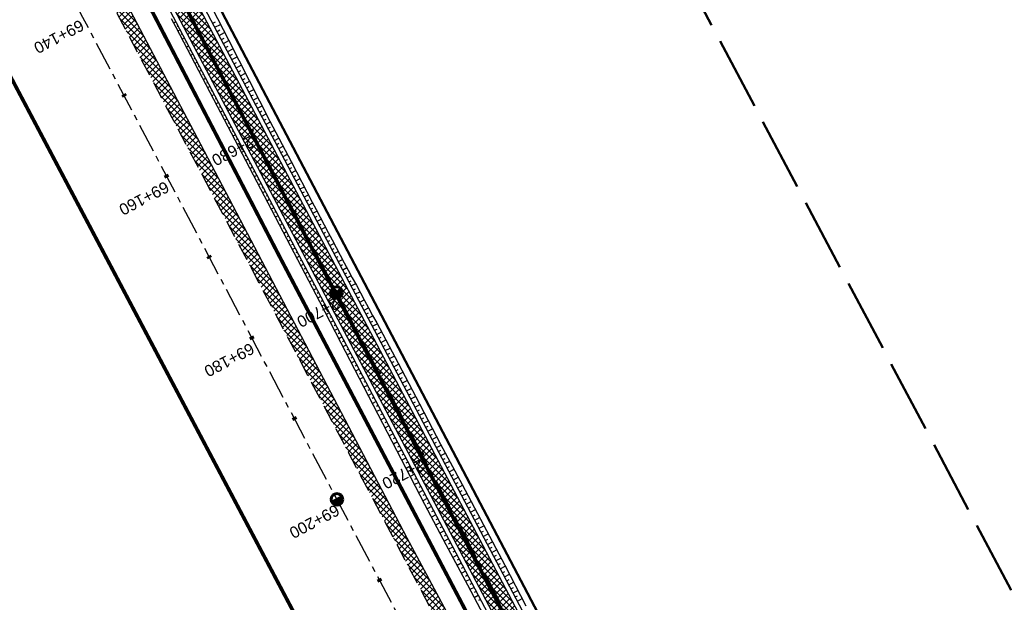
# Model space of a CAD drawing. Header units: metres. Extents: x 7529615 to 7533751, y 5721195 to 5727898.
# Tile 52 of 138: x 7530940 to 7531048, y 5725381 to 5725444. Entities that reach past the tile are written whole.
import ezdxf

# ---------------------------------------------------------------- set-up
doc = ezdxf.new("R2010")
doc.units = ezdxf.units.M
for name, pattern in [('CENTER', [50.8, 31.75, -6.35, 6.35, -6.35]), ('CENTER2', [28.575, 19.05, -3.175, 3.175, -3.175]), ('HIDDEN', [9.525, 6.35, -3.175]), ('L_0_09', [2.5, 2, -0.5])]:
    doc.linetypes.add(name, pattern=pattern)
for name, color, linetype in [('C-DROGI-SYTUACJA-ETYKIETY', 7, 'Continuous'), ('D-hatch-pobocza', 131, 'Continuous'), ('D-pobocza', 60, 'Continuous'), ('D-rowy', 160, 'Continuous'), ('D-skarpa', 2, 'Continuous'), ('D-skarpa-kreskowanie', 2, 'Continuous')]:
    doc.layers.add(name, color=color, linetype=linetype)
for name, color, linetype, lineweight, true_color in [('D-hatch-ciag-pieszo-rowerowy', 7, 'Continuous', 13, 0xff9f80), ('D-linia-podzialowa-ZRID', 7, 'Continuous', 50, 0x40ff00), ('zakres-mdcp', 7, 'L_0_09', 50, 0xff05ff)]:
    doc.layers.add(name, color=color, linetype=linetype, lineweight=lineweight, true_color=true_color)
for name, color, linetype, lineweight in [('D-krawędzie', 3, 'Continuous', 30), ('D-obrzeża', 2, 'Continuous', 30), ('D-oś', 2, 'CENTER', 30), ('D-pas-drogowy', 7, 'HIDDEN', 50)]:
    doc.layers.add(name, color=color, linetype=linetype, lineweight=lineweight)
doc.layers.add('poprzeczki', color=7, linetype='Continuous', true_color=0x0000c7)
doc.styles.get("Standard").update_dxf_attribs({"font": 'arial.ttf'})
pattern_1 = [(45, (0, 0), (-0.33675960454, 0.33675960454), []), (135, (0, 0), (-0.33675960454, -0.33675960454), [])]

# ---------------------------------------------------------------- blocks, each defined once
blk = doc.blocks.new('kilometraz')
at = {"linetype": 'ByBlock', "lineweight": -2}
blk.add_hatch(color=0, dxfattribs=at).paths.add_polyline_path([(0, -0.28125, 0.41421356), (0.28125, 0, 0.41421356), (0, 0.28125)])
at = {"color": 0, "linetype": 'ByBlock', "lineweight": -2}
blk.add_line((0, 0.28125), (0, -0.28125), dxfattribs=at)
blk.add_circle((0, 0), 0.28125, dxfattribs=at)
blk = doc.blocks.new('AeccTickLine')
at = {"color": 0, "linetype": 'ByBlock', "lineweight": -2}
blk.add_line((0, 1), (0, -1), dxfattribs=at)

msp = doc.modelspace()

# ---------------------------------------------------------------- hatches: boundary and pattern name
at = {"layer": 'D-hatch-ciag-pieszo-rowerowy'}
h = msp.add_hatch(dxfattribs=at)
h.set_pattern_fill('ANSI37', color=256, scale=0.15, style=0)
h.set_pattern_definition(pattern_1)
h.paths.add_polyline_path([(7530928.436, 5725505.448), (7530927.177, 5725505.157), (7530956.378, 5725449.593), (7530965.549, 5725432.2), (7530966.879, 5725432.357), (7530957.484, 5725450.176)])
h.paths.add_polyline_path([(7530927.177, 5725505.157), (7530925.918, 5725504.866), (7530955.272, 5725449.011), (7530964.218, 5725432.043), (7530965.549, 5725432.2), (7530956.378, 5725449.593)])
h = msp.add_hatch(dxfattribs=at)
h.set_pattern_fill('ANSI37', color=256, scale=0.15, style=0)
h.set_pattern_definition(pattern_1)
h.paths.add_polyline_path([(7530966.879, 5725432.357), (7530965.549, 5725432.2), (7530999.633, 5725367.556), (7531003.472, 5725360.289), (7531004.677, 5725360.684), (7531000.738, 5725368.139)])
h.paths.add_polyline_path([(7530965.549, 5725432.2), (7530964.218, 5725432.043), (7530998.527, 5725366.973), (7531002.267, 5725359.893), (7531003.472, 5725360.289), (7530999.633, 5725367.556)])
at = {"layer": 'D-hatch-pobocza'}
h = msp.add_hatch(dxfattribs=at)
h.set_pattern_fill('ANSI37', color=256, scale=0.15, style=0)
h.set_pattern_definition(pattern_1)
h.paths.add_polyline_path([(7531057.01, 5725246.72), (7531044.19, 5725271.11), (7531030.97, 5725296.42), (7531019.37, 5725318.31), (7531007.54, 5725340.71), (7530994.47, 5725365.47), (7530982.58, 5725387.65), (7530971.81, 5725408.22), (7530959.96, 5725430.76), (7530944.54, 5725460.14), (7530935.92, 5725477.07), (7530923.1, 5725500.31), (7530908, 5725529.49), (7530889.658, 5725563.375), (7530889.586, 5725561.257), (7530918.172, 5725507.178), (7530950.163, 5725446.305), (7530993.419, 5725364.265), (7531022.766, 5725308.719), (7531053.81, 5725249.872), (7531081.166, 5725197.875), (7531103.902, 5725154.541), (7531128.123, 5725108.448), (7531149.321, 5725068.209), (7531151.44, 5725067.36), (7531152.004, 5725067.286), (7531141.2, 5725086.69), (7531129.87, 5725108.78), (7531118.46, 5725130.11), (7531107.39, 5725151.39), (7531095.36, 5725174.01), (7531083.61, 5725196.49), (7531071.56, 5725218.8)])

# ---------------------------------------------------------------- linework, layer by layer
at = {"layer": 'D-krawędzie', "linetype": 'HIDDEN', "ltscale": 0.3, "flags": 128}
msp.add_lwpolyline([(7530572.01, 5726166.06), (7530620.381, 5726072.761), (7530641.555, 5726032.008), (7530660.961, 5725995.07), (7530689.128, 5725941.54), (7530707.336, 5725907.032), (7530725.256, 5725873.093), (7530743.97, 5725837.654), (7530770.527, 5725787.119), (7530787.864, 5725754.267), (7530809.898, 5725712.542), (7530824.739, 5725684.389), (7530840.856, 5725653.693), (7530860.675, 5725616.154), (7530865.283, 5725607.394), (7530878.05, 5725583.08), (7530918.172, 5725507.178), (7530950.163, 5725446.305), (7530993.419, 5725364.265), (7531022.766, 5725308.719), (7531053.81, 5725249.872), (7531081.166, 5725197.875), (7531103.902, 5725154.541), (7531128.123, 5725108.448), (7531149.3, 5725068.25), (7531167.38, 5725033.767), (7531197.165, 5724976.988), (7531228.151, 5724918.034), (7531253.153, 5724870.491), (7531286.796, 5724806.654), (7531306.74, 5724768.665), (7531335.094, 5724714.652), (7531357.319, 5724672.439), (7531373.645, 5724641.454), (7531392.162, 5724605.999), (7531418.48, 5724555.853), (7531439.727, 5724515.582), (7531468.399, 5724461.077), (7531491.782, 5724416.528), (7531531.99, 5724339.833), (7531557.227, 5724291.659), (7531569.852, 5724267.577), (7531591.376, 5724226.548), (7531610.004, 5724191.103), (7531616.883, 5724177.999), (7531629.985, 5724153.025), (7531641.007, 5724132.022), (7531664.906, 5724087.617), (7531677.644, 5724064.786), (7531683.112, 5724054.988), (7531686.753, 5724048.18), (7531695.448, 5724031.697), (7531703.749, 5724015.917), (7531709.214, 5724005.514), (7531719.389, 5723986.147), (7531726.295, 5723973), (7531732.741, 5723960.736), (7531735.13, 5723956.19)], dxfattribs=at)
at = {"layer": 'D-linia-podzialowa-ZRID', "color": 12, "ltscale": 15, "true_color": 0xc70000}
msp.add_lwpolyline([(7530900.952, 5725579.946), (7530904.81, 5725571.977), (7530903.682, 5725568.566), (7530908.901, 5725558.845), (7530910.252, 5725545.672), (7530912.873, 5725538.646), (7530945.278, 5725478.464), (7530959.692, 5725450.246), (7531002.827, 5725368.192), (7531044.704, 5725290.314), (7531064.099, 5725253.213), (7531083.01, 5725216.678), (7531113.013, 5725158.466), (7531137.364, 5725113.071), (7531150.831, 5725086.712), (7531159.746, 5725076.641)], dxfattribs=at)
at = {"layer": 'D-obrzeża'}
for points in [[(7531033.909, 5725306.164), (7531023.945, 5725324.301, -0.0040668), (7531021.63, 5725328.597), (7531000.738, 5725368.139), (7530957.484, 5725450.176), (7530925.491, 5725511.052), (7530911.472, 5725537.574, -0.1134664), (7530908.012, 5725550.564), (7530907.843, 5725555.506, 0.1127731), (7530906.702, 5725559.812), (7530903.597, 5725565.724, -0.1193449), (7530903.024, 5725568.007), (7530902.99, 5725572.112)], [(7530898.537, 5725569.984), (7530903.161, 5725561.178, -0.1127731), (7530905.442, 5725552.566), (7530905.533, 5725549.904, 0.1134664), (7530908.993, 5725536.913), (7530923.28, 5725509.886), (7530955.272, 5725449.011), (7530998.527, 5725366.973), (7531019.429, 5725327.411, 0.0040668), (7531021.744, 5725323.115), (7531031.707, 5725304.978, -0.0042281)]]:
    msp.add_lwpolyline(points, format="xyb", dxfattribs=at)
at = {"layer": 'D-oś', "ltscale": 0.1}
msp.add_lwpolyline([(7531164.28, 5725032.142), (7531146.202, 5725066.622), (7531125.026, 5725106.818), (7531100.803, 5725152.914), (7531078.067, 5725196.247), (7531050.713, 5725248.241), (7531019.672, 5725307.084), (7530990.323, 5725362.632), (7530947.066, 5725444.675), (7530915.075, 5725505.546), (7530874.954, 5725581.449)], dxfattribs=at)
at = {"layer": 'D-oś', "linetype": 'CENTER2', "lineweight": 35, "ltscale": 0.2}
msp.add_lwpolyline([(7530894.636, 5725580.102), (7530904.4, 5725561.506, -0.1127731), (7530906.681, 5725552.894), (7530906.773, 5725550.234, 0.1134664), (7530910.233, 5725537.244), (7530924.386, 5725510.469), (7530956.378, 5725449.593), (7530999.633, 5725367.556), (7531020.53, 5725328.004, 0.0040668), (7531022.845, 5725323.708), (7531022.845, 5725323.708), (7531032.808, 5725305.571, -0.0042281)], format="xyb", dxfattribs=at)
at = {"layer": 'D-pas-drogowy', "ltscale": 0.2, "flags": 128}
msp.add_lwpolyline([(7531633.019, 5724182.834, 0.4, 0.4, 0), (7531617.559, 5724211.608, 0.4, 0.4, 0), (7531566.784, 5724302.736, 0.4, 0.4, 0), (7531538.419, 5724356.47, 0.4, 0.4, 0), (7531526.32, 5724379.39, 0.4, 0.4, 0), (7531516.102, 5724393.607, 0.4, 0.4, 0.0014851), (7531513.78, 5724396.838, 0.4, 0.4, 0), (7531501.87, 5724413.41, 0.4, 0.4, 0), (7531474.926, 5724464.508, 0.4, 0.4, 0), (7531446.2, 5724518.992, 0.4, 0.4, 0), (7531424.962, 5724559.262, 0.4, 0.4, 0), (7531398.444, 5724609.566, 0.4, 0.4, 0), (7531379.647, 5724645.216, 0.4, 0.4, 0), (7531365.23, 5724672.56, 0.4, 0.4, 0), (7531341.306, 5724717.915, 0.4, 0.4, 0), (7531312.9, 5724771.789, 0.4, 0.4, 0), (7531292.591, 5724810.307, 0.4, 0.4, 0), (7531259.392, 5724873.271, 0.4, 0.4, 0), (7531233.74, 5724921.923, 0.4, 0.4, 0), (7531203.073, 5724980.092, 0.4, 0.4, 0), (7531173.471, 5725036.225, 0.4, 0.4, 0), (7531168.27, 5725046.09, 0.4, 0.4, 0), (7531172.29, 5725062.58, 0.4, 0.4, 0), (7531166.31, 5725074.58, 0.4, 0.4, 0), (7531150.32, 5725079.6, 0.4, 0.4, 0), (7531141.5, 5725096.43, 0.4, 0.4, 0), (7531109.312, 5725157.814, 0.4, 0.4, 0), (7531086.641, 5725201.048, 0.4, 0.4, 0), (7531059.198, 5725253.384, 0.4, 0.4, 0), (7531028.207, 5725312.489, 0.4, 0.4, 0), (7530999.105, 5725367.99, 0.4, 0.4, 0), (7530956.248, 5725449.725, 0.4, 0.4, 0), (7530924.398, 5725510.464, 0.4, 0.4, 0), (7530897.51, 5725561.74, 0.4, 0.4, 0), (7530894.46, 5725566.14, 0.4, 0.4, 0), (7530892.16, 5725570.49, 0.4, 0.4, 0), (7530869.363, 5725613.307, 0.4, 0.4, 0), (7530861.694, 5725627.705, 0.4, 0.4, 0), (7530852.74, 5725644.52, 0.4, 0.4, 0), (7530831.51, 5725684.2, 0.4, 0.4, 0), (7530811.13, 5725722.52, 0.4, 0.4, 0), (7530792.348, 5725757.941, 0.4, 0.4, 0), (7530768.03, 5725803.8, 0.4, 0.4, 0), (7530748.769, 5725840.179, 0.4, 0.4, 0), (7530727.7, 5725879.97, 0.4, 0.4, 0), (7530712.098, 5725909.545, 0.4, 0.4, 0), (7530693.644, 5725944.645, 0.4, 0.4, 0), (7530665.702, 5725997.539, 0.4, 0.4, 0), (7530641.76, 5726042.88, 0.4, 0.4, 0), (7530616.5, 5726091.48, 0.4, 0.4, 0), (7530604.628, 5726114.32, 0.4, 0.4, -0.0077628), (7530602.5, 5726118.43, 0.4, 0.4, 0), (7530603.992, 5726123.395, 0.4, 0.4, 0), (7530606.53, 5726131.84, 0.4, 0.4, 0), (7530603.27, 5726136.83, 0.4, 0.4, 0), (7530593.776, 5726151.369, 0.4, 0.4, 0), (7530590.203, 5726156.84, 0.4, 0.4, 0), (7530583.3, 5726167.41, 0.4, 0.4, 0), (7530580.578, 5726170.428, 0.4, 0.4, 0), (7530575.85, 5726175.67, 0.4, 0.4, 0), (7530569.01, 5726186.66, 0.4, 0.4, 0), (7530562.555, 5726199.189, 0.4, 0.4, 0), (7530555.67, 5726211.39, 0.4, 0.4, 0), (7530548.29, 5726224.23, 0.4, 0.4, 0), (7530540.58, 5726237.71, 0.4, 0.4, 0), (7530532.68, 5726252.65, 0.4, 0.4, 0), (7530524.06, 5726269.35, 0.4, 0.4, 0), (7530502.82, 5726309.91, 0.4, 0.4, 0), (7530488.83, 5726336.63, 0.4, 0.4, 0), (7530466.03, 5726380.16, 0.4, 0.4, 0), (7530438.47, 5726432.77, 0.4, 0.4, 0), (7530424.53, 5726459.09, 0.4, 0.4, 0), (7530401.63, 5726502.97, 0.4, 0.4, 0), (7530383.38, 5726538.06, 0.4, 0.4, 0), (7530353.97, 5726593.52, 0.4, 0.4, 0), (7530338.47, 5726622.74, 0.4, 0.4, 0), (7530322.01, 5726653.88, 0.4, 0.4, 0), (7530297.54, 5726700.33, 0.4, 0.4, 0), (7530287.38, 5726719.6, 0.4, 0.4, 0), (7530285.95, 5726722.316, 0.4, 0.4, 0), (7530280.26, 5726733.12, 0.4, 0.4, 0), (7530266.73, 5726758.74, 0.4, 0.4, 0), (7530260.42, 5726770.47, 0.4, 0.4, 0), (7530253.25, 5726783.82, 0.4, 0.4, 0), (7530244.95, 5726799.33, 0.4, 0.4, 0), (7530239.39, 5726808.49, 0.4, 0.4, 0), (7530238.29, 5726807.9, 0.4, 0.4, 0), (7530218.11, 5726850.67, 0.4, 0.4, 0), (7530175.907, 5726928.168, 0.4, 0.4, 0), (7530096.68, 5727076.15, 0.4, 0.4, 0), (7530094.68, 5727079.89, 0.4, 0.4, 0), (7530064.597, 5727135.523, 0.4, 0.4, 0), (7530046.731, 5727168.892, 0.4, 0.4, 0), (7530025.803, 5727208.461, 0.4, 0.4, 0), (7530012.847, 5727232.979, 0.4, 0.4, 0), (7529994.15, 5727268.45, 0.4, 0.4, 0), (7529981.671, 5727291.93, 0.4, 0.4, 0), (7529949.89, 5727351.73, 0.4, 0.4, 0), (7529924.75, 5727399.03, 0.4, 0.4, 0), (7529915.516, 5727417.1, 0.4, 0.4, 0), (7529885.83, 5727475.19, 0.4, 0.4, 0), (7529862.56, 5727519.97, 0.4, 0.4, 0), (7529852.985, 5727538.191, 0.4, 0.4, 0), (7529836.513, 5727569.511, 0.4, 0.4, 0), (7529815.369, 5727609.141, 0.4, 0.4, 0), (7529792.795, 5727651.247, 0.4, 0.4, 0), (7529774.199, 5727685.858, 0.4, 0.4, 0), (7529746.966, 5727736.059, 0.4, 0.4, 0), (7529733.92, 5727757.62, 0.4, 0.4, 0), (7529708.607, 5727806.389, 0.4, 0.4, 0), (7529688.492, 5727796.345, 0.4, 0.4, 0), (7529723.55, 5727729.88, 0.4, 0.4, 0), (7529725.42, 5727730.2, 0.4, 0.4, 0), (7529735.38, 5727711.28, 0.4, 0.4, 0), (7529739.21, 5727707.77, 0.4, 0.4, 0), (7529753.31, 5727681.13, 0.4, 0.4, 0), (7529755.178, 5727682.114, 0.4, 0.4, 0), (7529792.102, 5727611.923, 0.4, 0.4, 0), (7529811.741, 5727574.662, 0.4, 0.4, 0), (7529835.194, 5727530.193, 0.4, 0.4, 0), (7529857.56, 5727487.787, 0.4, 0.4, 0), (7529875.155, 5727454.426, 0.4, 0.4, 0), (7529890.63, 5727425.131, 0.4, 0.4, 0), (7529900.671, 5727406.159, 0.4, 0.4, 0), (7529953.284, 5727306.747, 0.4, 0.4, 0), (7529983.208, 5727250.207, 0.4, 0.4, 0), (7530015.379, 5727189.42, 0.4, 0.4, 0), (7530062.319, 5727099.625, 0.4, 0.4, 0), (7530100.06, 5727027.16, 0.4, 0.4, 0), (7530105.06, 5727018.32, 0.4, 0.4, 0), (7530143.175, 5726945.066, 0.4, 0.4, 0), (7530170.547, 5726892.961, 0.4, 0.4, 0), (7530195.92, 5726850.75, 0.4, 0.4, 0), (7530194.71, 5726849.15, 0.4, 0.4, 0), (7530197.22, 5726845.06, 0.4, 0.4, 0), (7530254.03, 5726738.21, 0.4, 0.4, 0), (7530261.371, 5726724.163, 0.4, 0.4, 0), (7530281.54, 5726685.57, 0.4, 0.4, 0), (7530289.214, 5726671.967, 0.4, 0.4, 0), (7530300.51, 5726651.778, 0.4, 0.4, 0), (7530303.939, 5726645.168, 0.4, 0.4, 0), (7530334.708, 5726583.665, 0.4, 0.4, 0), (7530397.759, 5726458.5, 0.4, 0.4, 0), (7530450.41, 5726357.28, 0.4, 0.4, 0), (7530482.4, 5726303.41, 0.4, 0.4, 0), (7530483.688, 5726301.003, 0.4, 0.4, 0), (7530491.35, 5726283.94, 0.4, 0.4, 0), (7530512.67, 5726243.78, 0.4, 0.4, 0), (7530529.43, 5726209.46, 0.4, 0.4, 0), (7530571.29, 5726130.56, 0.4, 0.4, 0), (7530581.28, 5726107.21, 0.4, 0.4, 0), (7530591.16, 5726088.44, 0.4, 0.4, 0), (7530597.42, 5726080.68, 0.4, 0.4, 0), (7530607.21, 5726063.51, 0.4, 0.4, 0), (7530610.82, 5726061.93, 0.4, 0.4, 0), (7530634.935, 5726016.147, 0.4, 0.4, 0), (7530642.914, 5726001.078, 0.4, 0.4, 0), (7530695.12, 5725902.09, 0.4, 0.4, 0), (7530708.718, 5725876.303, 0.4, 0.4, 0), (7530755.54, 5725787.51, 0.4, 0.4, 0), (7530802.56, 5725694.925, 0.4, 0.4, 0), (7530840.085, 5725624.059, 0.4, 0.4, 0), (7530865.243, 5725577.494, 0.4, 0.4, 0), (7530914.557, 5725484.684, 0.4, 0.4, 0), (7530964.182, 5725390.836, 0.4, 0.4, 0), (7531008.007, 5725307.954, 0.4, 0.4, 0), (7531059.253, 5725211.041, 0.4, 0.4, 0), (7531127.66, 5725081.67, 0.4, 0.4, 0), (7531345.12, 5724669.94, 0.4, 0.4, 0), (7531388.464, 5724586.93, 0.4, 0.4, 0), (7531412.35, 5724541.183, 0.4, 0.4, 0), (7531482.09, 5724407.62, 0.4, 0.4, 0), (7531504.02, 5724366.79, 0.4, 0.4, 0), (7531519.374, 5724337.52, 0.4, 0.4, 0), (7531563.749, 5724252.932, 0.4, 0.4, 0), (7531602.175, 5724179.681, 0.4, 0.4, 0), (7531619.177, 5724147.204, 0.4, 0.4, 0), (7531625.038, 5724135.635, 0.4, 0.4, 0), (7531656.796, 5724073.316, 0.4, 0.4, 0), (7531675.12, 5724037.36, 0.4, 0.4, 0), (7531682.71, 5724022.92, 0.4, 0.4, 0), (7531705.565, 5723979.811, 0.4, 0.4, 0), (7531736.606, 5723921.262, 0.4, 0.4, 0), (7531750.46, 5723895.13, 0.4, 0.4, 0), (7531740.77, 5723886.56, 0.4, 0.4, 0), (7531732.86, 5723885, 0.4, 0.4, 0), (7531722.18, 5723887.77, 0.4, 0.4, 0), (7531729.87, 5723862.17, 0.4, 0.4, 0), (7531742.92, 5723861.93, 0.4, 0.4, 0), (7531763.71, 5723859.52, 0.4, 0.4, 0), (7531768.42, 5723854.12, 0.4, 0.4, 0), (7531787.42, 5723817.97, 0.4, 0.4, 0), (7531795.57, 5723809.82, 0.4, 0.4, 0), (7531816.347, 5723819.85, 0.4, 0.4, 0), (7531816.347, 5723819.85, 0.4, 0.4, 0), (7531805.06, 5723843.23, 0.4, 0.4, 0), (7531803.61, 5723886.23, 0.4, 0.4, 0), (7531803.61, 5723886.23, 0.4, 0.4, 0), (7531780.08, 5723929.25, 0.4, 0.4, 0), (7531758.69, 5723936.76, 0.4, 0.4, 0), (7531749.359, 5723946.412, 0.4, 0.4, 0), (7531742.71, 5723953.29, 0.4, 0.4, 0), (7531735.177, 5723967.878, 0.4, 0.4, 0), (7531722.37, 5723992.68, 0.4, 0.4, 0), (7531705.042, 5724030.886, 0.4, 0.4, 0), (7531699.47, 5724043.17, 0.4, 0.4, 0), (7531692.69, 5724058.11, 0.4, 0.4, 0), (7531679.672, 5724084.017, 0.4, 0.4, 0), (7531674.55, 5724094.21, 0.4, 0.4, 0), (7531666.633, 5724114.003, 0.4, 0.4, 0), (7531649, 5724153.82, 0.4, 0.4, 0), (7531641.49, 5724149.34, 0.4, 0.4, 0), (7531626.04, 5724179.34, 0.4, 0.4, 0), (7531633.03, 5724182.84, 0, 0, 0)], format="xyseb", dxfattribs=at)
at = {"layer": 'D-pobocza'}
for points in [[(7530898.085, 5725569.768), (7530902.718, 5725560.945, -0.1127731), (7530904.942, 5725552.549), (7530905.038, 5725549.771, 0.1134664), (7530908.497, 5725536.781), (7530922.837, 5725509.653), (7530954.83, 5725448.778), (7530998.085, 5725366.74), (7531018.989, 5725327.174, 0.0040668), (7531021.304, 5725322.878), (7531031.267, 5725304.741, -0.0042281)], [(7531034.349, 5725306.401), (7531024.385, 5725324.538, -0.0040668), (7531022.07, 5725328.834), (7531001.18, 5725368.373), (7530957.927, 5725450.408), (7530925.934, 5725511.285), (7530911.968, 5725537.706, -0.1134664), (7530908.508, 5725550.696), (7530908.342, 5725555.523, 0.1127731), (7530907.145, 5725560.044), (7530903.027, 5725567.886)]]:
    msp.add_lwpolyline(points, format="xyb", dxfattribs=at)
msp.add_lwpolyline([(7531149.321, 5725068.209), (7531151.44, 5725067.36), (7531152.004, 5725067.286), (7531141.2, 5725086.69), (7531129.87, 5725108.78), (7531118.46, 5725130.11), (7531107.39, 5725151.39), (7531095.36, 5725174.01), (7531083.61, 5725196.49), (7531071.56, 5725218.8), (7531057.01, 5725246.72), (7531044.19, 5725271.11), (7531030.97, 5725296.42), (7531019.37, 5725318.31), (7531007.54, 5725340.71), (7530994.47, 5725365.47), (7530982.58, 5725387.65), (7530971.81, 5725408.22), (7530959.96, 5725430.76), (7530944.54, 5725460.14), (7530935.92, 5725477.07), (7530923.1, 5725500.31), (7530908, 5725529.49), (7530889.658, 5725563.375)], dxfattribs=at)
at = {"layer": 'D-rowy', "linetype": 'HIDDEN', "ltscale": 0.1, "const_width": 0.4, "flags": 128}
msp.add_lwpolyline([(7531149.9, 5725074.79), (7531149.9, 5725074.79), (7531138.641, 5725096.214), (7531118.877, 5725133.871), (7531109.577, 5725151.722), (7531096.948, 5725175.106), (7531083.449, 5725201.131), (7531075.375, 5725216.126), (7531058.983, 5725247.129), (7531038.532, 5725286.309), (7531017.626, 5725325.254), (7530968.704, 5725418.289), (7530946.218, 5725461.539)], dxfattribs=at)
at = {"layer": 'D-skarpa', "linetype": 'Continuous'}
msp.add_lwpolyline([(7530961.205, 5725445.687), (7530962.989, 5725442.223), (7530967.547, 5725433.322), (7530969.885, 5725428.902), (7530972.185, 5725424.462, 0.0056167), (7530979.243, 5725411.226), (7530981.581, 5725406.806), (7530983.907, 5725402.381), (7530986.237, 5725397.957), (7530988.595, 5725393.547), (7530993.254, 5725384.699), (7530995.568, 5725380.267)], format="xyb", dxfattribs=at)
msp.add_lwpolyline([(7530956.726, 5725444.573), (7530957.248, 5725443.601), (7530961.367, 5725435.716), (7530963.687, 5725431.287), (7530972.954, 5725413.563), (7530975.274, 5725409.134), (7530984.482, 5725391.379), (7530986.817, 5725386.958), (7530989.166, 5725382.544), (7530996.173, 5725369.281), (7530997.638, 5725366.505), (7530998.504, 5725364.855), (7531000.926, 5725360.48), (7531003.308, 5725356.084), (7531008.015, 5725347.261), (7531010.371, 5725342.85), (7531012.699, 5725338.426), (7531018.697, 5725327.036), (7531018.757, 5725326.922), (7531019.701, 5725325.144), (7531020.657, 5725323.371), (7531021.02, 5725322.706), (7531022.098, 5725320.734), (7531024.422, 5725316.431)], dxfattribs=at)
at = {"layer": 'D-skarpa-kreskowanie', "linetype": 'Continuous'}
for p, q in [((7530957.248, 5725444.191, 107.503), (7530957.001, 5725444.061, 107.317)), ((7530957.481, 5725443.749, 107.5), (7530957.36, 5725443.685, 107.408)), ((7530961.288, 5725444.033, 107.635), (7530961.591, 5725444.192, 107.407)), ((7530961.522, 5725443.59, 107.636), (7530962.122, 5725443.907, 107.184)), ((7530957.715, 5725443.307, 107.501), (7530957.47, 5725443.177, 107.317)), ((7530957.948, 5725442.864, 107.503), (7530957.824, 5725442.799, 107.41)), ((7530961.755, 5725443.148, 107.638), (7530962.053, 5725443.305, 107.413)), ((7530961.988, 5725442.706, 107.639), (7530962.579, 5725443.018, 107.194)), ((7530958.181, 5725442.422, 107.505), (7530957.933, 5725442.291, 107.317)), ((7530958.414, 5725441.98, 107.506), (7530958.289, 5725441.914, 107.412)), ((7530958.647, 5725441.537, 107.508), (7530958.396, 5725441.405, 107.318)), ((7530962.221, 5725442.264, 107.641), (7530962.515, 5725442.418, 107.42)), ((7530962.454, 5725441.821, 107.643), (7530963.037, 5725442.129, 107.203)), ((7530962.688, 5725441.379, 107.644), (7530962.976, 5725441.531, 107.427)), ((7530958.881, 5725441.095, 107.509), (7530958.754, 5725441.028, 107.414)), ((7530959.114, 5725440.653, 107.511), (7530958.859, 5725440.518, 107.319)), ((7530962.921, 5725440.937, 107.646), (7530963.493, 5725441.238, 107.215)), ((7530963.154, 5725440.494, 107.647), (7530963.437, 5725440.644, 107.434)), ((7530959.347, 5725440.211, 107.512), (7530959.219, 5725440.143, 107.416)), ((7530959.58, 5725439.768, 107.514), (7530959.322, 5725439.632, 107.319)), ((7530959.813, 5725439.326, 107.516), (7530959.683, 5725439.257, 107.418)), ((7530963.387, 5725440.052, 107.649), (7530963.949, 5725440.348, 107.226)), ((7530963.62, 5725439.61, 107.65), (7530963.899, 5725439.756, 107.441)), ((7530963.854, 5725439.168, 107.652), (7530964.404, 5725439.458, 107.237)), ((7530960.047, 5725438.884, 107.517), (7530959.784, 5725438.746, 107.32)), ((7530960.28, 5725438.441, 107.519), (7530960.148, 5725438.372, 107.419)), ((7530964.087, 5725438.725, 107.654), (7530964.36, 5725438.869, 107.448)), ((7530964.32, 5725438.283, 107.655), (7530964.86, 5725438.568, 107.248)), ((7530960.513, 5725437.999, 107.52), (7530960.247, 5725437.859, 107.32)), ((7530960.746, 5725437.557, 107.522), (7530960.613, 5725437.486, 107.421)), ((7530964.553, 5725437.841, 107.657), (7530964.821, 5725437.982, 107.455)), ((7530964.786, 5725437.398, 107.658), (7530965.316, 5725437.678, 107.259)), ((7530960.979, 5725437.115, 107.524), (7530960.71, 5725436.973, 107.321)), ((7530961.213, 5725436.672, 107.525), (7530961.077, 5725436.601, 107.423)), ((7530961.446, 5725436.23, 107.527), (7530961.173, 5725436.086, 107.321)), ((7530965.02, 5725436.956, 107.66), (7530965.282, 5725437.094, 107.462)), ((7530965.253, 5725436.514, 107.662), (7530965.772, 5725436.788, 107.27)), ((7530965.486, 5725436.072, 107.663), (7530965.743, 5725436.207, 107.47)), ((7530961.679, 5725435.788, 107.528), (7530961.542, 5725435.715, 107.425)), ((7530961.912, 5725435.345, 107.53), (7530961.637, 5725435.2, 107.322)), ((7530965.719, 5725435.629, 107.665), (7530966.228, 5725435.897, 107.281)), ((7530965.952, 5725435.187, 107.666), (7530966.204, 5725435.32, 107.477)), ((7530966.186, 5725434.745, 107.668), (7530966.683, 5725435.007, 107.293)), ((7530962.145, 5725434.903, 107.531), (7530962.007, 5725434.83, 107.427)), ((7530962.379, 5725434.461, 107.533), (7530962.101, 5725434.315, 107.324)), ((7530962.612, 5725434.019, 107.535), (7530962.472, 5725433.945, 107.43)), ((7530966.419, 5725434.302, 107.669), (7530966.665, 5725434.432, 107.484)), ((7530966.652, 5725433.86, 107.671), (7530967.139, 5725434.117, 107.304)), ((7530962.845, 5725433.576, 107.536), (7530962.565, 5725433.429, 107.325)), ((7530963.078, 5725433.134, 107.538), (7530962.938, 5725433.06, 107.432)), ((7530966.885, 5725433.418, 107.673), (7530967.126, 5725433.545, 107.491)), ((7530967.118, 5725432.976, 107.674), (7530967.596, 5725433.228, 107.314)), ((7530963.311, 5725432.692, 107.539), (7530963.029, 5725432.543, 107.327)), ((7530963.545, 5725432.249, 107.541), (7530963.403, 5725432.175, 107.434)), ((7530963.778, 5725431.807, 107.542), (7530963.493, 5725431.657, 107.328)), ((7530967.352, 5725432.533, 107.676), (7530967.591, 5725432.659, 107.495)), ((7530967.585, 5725432.091, 107.677), (7530968.064, 5725432.344, 107.316)), ((7530967.818, 5725431.649, 107.679), (7530968.058, 5725431.775, 107.498)), ((7530964.011, 5725431.365, 107.544), (7530963.868, 5725431.29, 107.436)), ((7530964.244, 5725430.923, 107.546), (7530963.957, 5725430.771, 107.329)), ((7530968.051, 5725431.206, 107.68), (7530968.532, 5725431.46, 107.318)), ((7530968.284, 5725430.764, 107.682), (7530968.525, 5725430.891, 107.501)), ((7530964.477, 5725430.48, 107.547), (7530964.333, 5725430.404, 107.438)), ((7530964.711, 5725430.038, 107.549), (7530964.42, 5725429.885, 107.33)), ((7530964.944, 5725429.596, 107.55), (7530964.798, 5725429.519, 107.44)), ((7530968.518, 5725430.322, 107.684), (7530968.999, 5725430.576, 107.321)), ((7530968.751, 5725429.88, 107.685), (7530968.992, 5725430.007, 107.503)), ((7530968.984, 5725429.437, 107.687), (7530969.467, 5725429.692, 107.323)), ((7530965.177, 5725429.153, 107.552), (7530964.884, 5725428.999, 107.331)), ((7530965.41, 5725428.711, 107.554), (7530965.263, 5725428.633, 107.442)), ((7530969.217, 5725428.995, 107.688), (7530969.459, 5725429.122, 107.506)), ((7530969.45, 5725428.553, 107.69), (7530969.934, 5725428.807, 107.326)), ((7530965.643, 5725428.269, 107.555), (7530965.347, 5725428.113, 107.332)), ((7530965.877, 5725427.827, 107.557), (7530965.728, 5725427.748, 107.444)), ((7530969.684, 5725428.11, 107.692), (7530969.924, 5725428.237, 107.511)), ((7530969.917, 5725427.668, 107.693), (7530970.394, 5725427.92, 107.334)), ((7530966.11, 5725427.384, 107.558), (7530965.81, 5725427.226, 107.333)), ((7530966.343, 5725426.942, 107.56), (7530966.192, 5725426.863, 107.446)), ((7530966.576, 5725426.5, 107.561), (7530966.274, 5725426.34, 107.333)), ((7530970.15, 5725427.226, 107.695), (7530970.387, 5725427.351, 107.516)), ((7530970.383, 5725426.784, 107.696), (7530970.854, 5725427.032, 107.342)), ((7530970.616, 5725426.341, 107.698), (7530970.85, 5725426.464, 107.522)), ((7530966.809, 5725426.057, 107.563), (7530966.657, 5725425.977, 107.448)), ((7530967.043, 5725425.615, 107.565), (7530966.737, 5725425.454, 107.334)), ((7530970.85, 5725425.899, 107.699), (7530971.314, 5725426.144, 107.349)), ((7530971.083, 5725425.457, 107.701), (7530971.313, 5725425.578, 107.527)), ((7530967.276, 5725425.173, 107.566), (7530967.122, 5725425.092, 107.45)), ((7530967.509, 5725424.731, 107.568), (7530967.2, 5725424.568, 107.335)), ((7530967.742, 5725424.288, 107.569), (7530967.587, 5725424.206, 107.452)), ((7530971.316, 5725425.014, 107.703), (7530971.774, 5725425.256, 107.357)), ((7530971.549, 5725424.572, 107.704), (7530971.777, 5725424.692, 107.533)), ((7530971.782, 5725424.13, 107.706), (7530972.234, 5725424.368, 107.365)), ((7530967.975, 5725423.846, 107.571), (7530967.663, 5725423.682, 107.336)), ((7530968.209, 5725423.404, 107.572), (7530968.052, 5725423.321, 107.454)), ((7530972.016, 5725423.688, 107.707), (7530972.24, 5725423.806, 107.538)), ((7530972.249, 5725423.245, 107.709), (7530972.694, 5725423.48, 107.373)), ((7530968.442, 5725422.961, 107.574), (7530968.127, 5725422.795, 107.337)), ((7530968.675, 5725422.519, 107.576), (7530968.517, 5725422.436, 107.456)), ((7530968.908, 5725422.077, 107.577), (7530968.59, 5725421.909, 107.338)), ((7530972.482, 5725422.803, 107.71), (7530972.703, 5725422.92, 107.544)), ((7530972.715, 5725422.361, 107.712), (7530973.155, 5725422.592, 107.381)), ((7530972.948, 5725421.918, 107.714), (7530973.166, 5725422.033, 107.549)), ((7530969.141, 5725421.635, 107.579), (7530968.982, 5725421.55, 107.458)), ((7530969.375, 5725421.192, 107.58), (7530969.053, 5725421.023, 107.338)), ((7530973.182, 5725421.476, 107.715), (7530973.615, 5725421.704, 107.389)), ((7530973.415, 5725421.034, 107.717), (7530973.63, 5725421.147, 107.555)), ((7530969.608, 5725420.75, 107.582), (7530969.446, 5725420.665, 107.46)), ((7530969.841, 5725420.308, 107.584), (7530969.517, 5725420.137, 107.339)), ((7530973.648, 5725420.591, 107.718), (7530974.075, 5725420.817, 107.397)), ((7530973.881, 5725420.149, 107.72), (7530974.093, 5725420.261, 107.56)), ((7530974.114, 5725419.707, 107.722), (7530974.536, 5725419.929, 107.404)), ((7530970.074, 5725419.865, 107.585), (7530969.911, 5725419.78, 107.462)), ((7530970.307, 5725419.423, 107.587), (7530969.98, 5725419.251, 107.34)), ((7530970.541, 5725418.981, 107.588), (7530970.376, 5725418.894, 107.464)), ((7530974.348, 5725419.265, 107.723), (7530974.559, 5725419.376, 107.563)), ((7530974.581, 5725418.822, 107.725), (7530975.006, 5725419.047, 107.404)), ((7530970.774, 5725418.539, 107.59), (7530970.443, 5725418.364, 107.341)), ((7530971.007, 5725418.096, 107.591), (7530970.841, 5725418.009, 107.466)), ((7530974.814, 5725418.38, 107.726), (7530975.028, 5725418.493, 107.565)), ((7530975.047, 5725417.938, 107.728), (7530975.477, 5725418.164, 107.404)), ((7530971.24, 5725417.654, 107.593), (7530970.907, 5725417.478, 107.342)), ((7530971.473, 5725417.212, 107.595), (7530971.306, 5725417.123, 107.468)), ((7530971.706, 5725416.769, 107.596), (7530971.37, 5725416.592, 107.343)), ((7530975.28, 5725417.495, 107.729), (7530975.496, 5725417.609, 107.567)), ((7530975.514, 5725417.053, 107.731), (7530975.947, 5725417.282, 107.404)), ((7530975.747, 5725416.611, 107.733), (7530975.964, 5725416.726, 107.569)), ((7530971.94, 5725416.327, 107.598), (7530971.771, 5725416.238, 107.47)), ((7530972.173, 5725415.885, 107.599), (7530971.833, 5725415.706, 107.343)), ((7530975.98, 5725416.169, 107.734), (7530976.417, 5725416.399, 107.405)), ((7530976.213, 5725415.726, 107.736), (7530976.433, 5725415.842, 107.57)), ((7530972.406, 5725415.442, 107.601), (7530972.236, 5725415.353, 107.472)), ((7530972.639, 5725415, 107.602), (7530972.297, 5725414.82, 107.344)), ((7530972.872, 5725414.558, 107.604), (7530972.7, 5725414.467, 107.474)), ((7530976.446, 5725415.284, 107.737), (7530976.888, 5725415.517, 107.404)), ((7530976.68, 5725414.842, 107.739), (7530976.904, 5725414.96, 107.57)), ((7530976.913, 5725414.399, 107.74), (7530977.37, 5725414.64, 107.396)), ((7530973.106, 5725414.116, 107.606), (7530972.76, 5725413.933, 107.345)), ((7530973.339, 5725413.673, 107.607), (7530973.165, 5725413.582, 107.476)), ((7530977.146, 5725413.957, 107.742), (7530977.378, 5725414.08, 107.567)), ((7530977.379, 5725413.515, 107.744), (7530977.851, 5725413.763, 107.388)), ((7530973.572, 5725413.231, 107.609), (7530973.224, 5725413.047, 107.346)), ((7530973.805, 5725412.789, 107.61), (7530973.631, 5725412.697, 107.479)), ((7530974.038, 5725412.346, 107.612), (7530973.688, 5725412.162, 107.348)), ((7530977.612, 5725413.073, 107.745), (7530977.852, 5725413.199, 107.565)), ((7530977.846, 5725412.63, 107.747), (7530978.332, 5725412.887, 107.38)), ((7530978.079, 5725412.188, 107.748), (7530978.326, 5725412.318, 107.562)), ((7530974.272, 5725411.904, 107.614), (7530974.096, 5725411.811, 107.481)), ((7530974.505, 5725411.462, 107.615), (7530974.152, 5725411.276, 107.349)), ((7530978.312, 5725411.746, 107.75), (7530978.813, 5725412.01, 107.372)), ((7530978.545, 5725411.303, 107.752), (7530978.799, 5725411.437, 107.56)), ((7530974.738, 5725411.02, 107.617), (7530974.561, 5725410.926, 107.483)), ((7530974.971, 5725410.577, 107.618), (7530974.616, 5725410.39, 107.35)), ((7530978.778, 5725410.861, 107.753), (7530979.293, 5725411.132, 107.365)), ((7530979.011, 5725410.419, 107.755), (7530979.269, 5725410.555, 107.561)), ((7530979.245, 5725409.977, 107.756), (7530979.76, 5725410.248, 107.368)), ((7530975.204, 5725410.135, 107.62), (7530975.026, 5725410.041, 107.486)), ((7530975.438, 5725409.693, 107.621), (7530975.08, 5725409.504, 107.352)), ((7530975.671, 5725409.25, 107.623), (7530975.491, 5725409.156, 107.488)), ((7530979.478, 5725409.534, 107.758), (7530979.736, 5725409.67, 107.563)), ((7530979.711, 5725409.092, 107.759), (7530980.228, 5725409.364, 107.37)), ((7530975.904, 5725408.808, 107.625), (7530975.542, 5725408.617, 107.352)), ((7530976.137, 5725408.366, 107.626), (7530975.955, 5725408.27, 107.489)), ((7530979.944, 5725408.65, 107.761), (7530980.203, 5725408.786, 107.566)), ((7530980.177, 5725408.207, 107.763), (7530980.695, 5725408.48, 107.372)), ((7530976.37, 5725407.924, 107.628), (7530976.002, 5725407.73, 107.35)), ((7530976.604, 5725407.481, 107.629), (7530976.418, 5725407.383, 107.489)), ((7530976.837, 5725407.039, 107.631), (7530976.463, 5725406.842, 107.349)), ((7530980.411, 5725407.765, 107.764), (7530980.67, 5725407.902, 107.569)), ((7530980.644, 5725407.323, 107.766), (7530981.163, 5725407.596, 107.375)), ((7530980.877, 5725406.881, 107.767), (7530981.137, 5725407.017, 107.572)), ((7530977.07, 5725406.597, 107.632), (7530976.882, 5725406.497, 107.49)), ((7530977.303, 5725406.154, 107.634), (7530976.923, 5725405.954, 107.348)), ((7530981.11, 5725406.438, 107.769), (7530981.63, 5725406.712, 107.377)), ((7530981.343, 5725405.996, 107.77), (7530981.603, 5725406.133, 107.575)), ((7530977.536, 5725405.712, 107.636), (7530977.345, 5725405.611, 107.491)), ((7530977.77, 5725405.27, 107.637), (7530977.384, 5725405.066, 107.346)), ((7530978.003, 5725404.828, 107.639), (7530977.808, 5725404.725, 107.492)), ((7530981.577, 5725405.554, 107.772), (7530982.095, 5725405.827, 107.381)), ((7530981.81, 5725405.111, 107.774), (7530982.069, 5725405.248, 107.578)), ((7530982.043, 5725404.669, 107.775), (7530982.561, 5725404.942, 107.385)), ((7530978.236, 5725404.385, 107.64), (7530977.844, 5725404.179, 107.345)), ((7530978.469, 5725403.943, 107.642), (7530978.272, 5725403.839, 107.493)), ((7530982.276, 5725404.227, 107.777), (7530982.535, 5725404.363, 107.582)), ((7530982.509, 5725403.785, 107.778), (7530983.026, 5725404.057, 107.389)), ((7530978.702, 5725403.501, 107.644), (7530978.304, 5725403.291, 107.344)), ((7530978.936, 5725403.058, 107.645), (7530978.735, 5725402.953, 107.494)), ((7530979.169, 5725402.616, 107.647), (7530978.765, 5725402.403, 107.342)), ((7530982.743, 5725403.342, 107.78), (7530983.001, 5725403.478, 107.585)), ((7530982.976, 5725402.9, 107.782), (7530983.491, 5725403.172, 107.393)), ((7530979.402, 5725402.174, 107.648), (7530979.199, 5725402.067, 107.495)), ((7530979.635, 5725401.732, 107.65), (7530979.225, 5725401.515, 107.341)), ((7530983.209, 5725402.458, 107.783), (7530983.467, 5725402.593, 107.589)), ((7530983.442, 5725402.015, 107.785), (7530983.957, 5725402.287, 107.397)), ((7530983.675, 5725401.573, 107.786), (7530983.933, 5725401.709, 107.592)), ((7530979.868, 5725401.289, 107.651), (7530979.662, 5725401.18, 107.496)), ((7530980.102, 5725400.847, 107.653), (7530979.686, 5725400.628, 107.34)), ((7530983.909, 5725401.131, 107.788), (7530984.423, 5725401.402, 107.4)), ((7530984.142, 5725400.689, 107.789), (7530984.399, 5725400.824, 107.596)), ((7530984.375, 5725400.246, 107.791), (7530984.889, 5725400.517, 107.404)), ((7530980.335, 5725400.405, 107.655), (7530980.125, 5725400.294, 107.497)), ((7530980.568, 5725399.962, 107.656), (7530980.146, 5725399.74, 107.338)), ((7530980.801, 5725399.52, 107.658), (7530980.589, 5725399.408, 107.498)), ((7530984.608, 5725399.804, 107.793), (7530984.865, 5725399.939, 107.599)), ((7530984.841, 5725399.362, 107.794), (7530985.355, 5725399.632, 107.407)), ((7530981.034, 5725399.078, 107.659), (7530980.606, 5725398.852, 107.337)), ((7530981.268, 5725398.636, 107.661), (7530981.052, 5725398.522, 107.499)), ((7530985.075, 5725398.919, 107.796), (7530985.331, 5725399.055, 107.602)), ((7530985.308, 5725398.477, 107.797), (7530985.82, 5725398.747, 107.411)), ((7530981.501, 5725398.193, 107.662), (7530981.067, 5725397.964, 107.335)), ((7530981.734, 5725397.751, 107.664), (7530981.516, 5725397.636, 107.499)), ((7530981.967, 5725397.309, 107.666), (7530981.527, 5725397.077, 107.334)), ((7530985.541, 5725398.035, 107.799), (7530985.797, 5725398.17, 107.606)), ((7530985.774, 5725397.592, 107.8), (7530986.287, 5725397.863, 107.414)), ((7530986.007, 5725397.15, 107.802), (7530986.265, 5725397.286, 107.608)), ((7530982.2, 5725396.866, 107.667), (7530981.979, 5725396.75, 107.5)), ((7530982.434, 5725396.424, 107.669), (7530981.988, 5725396.189, 107.333)), ((7530986.241, 5725396.708, 107.804), (7530986.759, 5725396.981, 107.413)), ((7530986.474, 5725396.266, 107.805), (7530986.734, 5725396.403, 107.609)), ((7530982.667, 5725395.982, 107.67), (7530982.442, 5725395.863, 107.501)), ((7530982.9, 5725395.54, 107.672), (7530982.448, 5725395.301, 107.331)), ((7530983.133, 5725395.097, 107.674), (7530982.906, 5725394.977, 107.502)), ((7530986.707, 5725395.823, 107.807), (7530987.23, 5725396.099, 107.413)), ((7530986.94, 5725395.381, 107.808), (7530987.203, 5725395.52, 107.61)), ((7530987.173, 5725394.939, 107.81), (7530987.702, 5725395.217, 107.412)), ((7530983.366, 5725394.655, 107.675), (7530982.908, 5725394.414, 107.33)), ((7530983.6, 5725394.213, 107.677), (7530983.369, 5725394.091, 107.503)), ((7530987.407, 5725394.496, 107.812), (7530987.672, 5725394.636, 107.611)), ((7530987.64, 5725394.054, 107.813), (7530988.173, 5725394.335, 107.411)), ((7530983.833, 5725393.77, 107.678), (7530983.369, 5725393.526, 107.329)), ((7530984.066, 5725393.328, 107.68), (7530983.833, 5725393.205, 107.504)), ((7530987.873, 5725393.612, 107.815), (7530988.141, 5725393.753, 107.613)), ((7530988.106, 5725393.17, 107.816), (7530988.644, 5725393.453, 107.411)), ((7530984.299, 5725392.886, 107.681), (7530983.829, 5725392.638, 107.327)), ((7530984.766, 5725392.001, 107.685), (7530984.29, 5725391.75, 107.326)), ((7530984.532, 5725392.443, 107.683), (7530984.296, 5725392.319, 107.505)), ((7530988.339, 5725392.727, 107.818), (7530988.608, 5725392.869, 107.615)), ((7530988.573, 5725392.285, 107.819), (7530989.11, 5725392.568, 107.414)), ((7530988.806, 5725391.843, 107.821), (7530989.074, 5725391.984, 107.618)), ((7530985.232, 5725391.117, 107.688), (7530984.754, 5725390.865, 107.327)), ((7530984.999, 5725391.559, 107.686), (7530984.76, 5725391.433, 107.506)), ((7530989.039, 5725391.4, 107.823), (7530989.576, 5725391.684, 107.418)), ((7530989.272, 5725390.958, 107.824), (7530989.541, 5725391.1, 107.622)), ((7530989.505, 5725390.516, 107.826), (7530990.042, 5725390.799, 107.421)), ((7530985.698, 5725390.232, 107.691), (7530985.221, 5725389.98, 107.331)), ((7530985.465, 5725390.674, 107.689), (7530985.226, 5725390.548, 107.509)), ((7530985.932, 5725389.79, 107.692), (7530985.693, 5725389.664, 107.513)), ((7530989.739, 5725390.074, 107.827), (7530990.007, 5725390.215, 107.625)), ((7530989.972, 5725389.631, 107.829), (7530990.508, 5725389.914, 107.425)), ((7530986.165, 5725389.347, 107.694), (7530985.688, 5725389.096, 107.335)), ((7530986.398, 5725388.905, 107.696), (7530986.16, 5725388.78, 107.516)), ((7530990.205, 5725389.189, 107.83), (7530990.473, 5725389.33, 107.629)), ((7530990.438, 5725388.747, 107.832), (7530990.974, 5725389.029, 107.428)), ((7530986.631, 5725388.463, 107.697), (7530986.155, 5725388.212, 107.338)), ((7530987.098, 5725387.578, 107.7), (7530986.622, 5725387.327, 107.342)), ((7530986.864, 5725388.021, 107.699), (7530986.626, 5725387.895, 107.519)), ((7530990.671, 5725388.304, 107.834), (7530990.939, 5725388.446, 107.632)), ((7530990.905, 5725387.862, 107.835), (7530991.44, 5725388.144, 107.432)), ((7530991.138, 5725387.42, 107.837), (7530991.405, 5725387.561, 107.635)), ((7530987.564, 5725386.694, 107.704), (7530987.09, 5725386.444, 107.347)), ((7530987.331, 5725387.136, 107.702), (7530987.093, 5725387.011, 107.523)), ((7530991.371, 5725386.978, 107.838), (7530991.906, 5725387.259, 107.435)), ((7530991.604, 5725386.535, 107.84), (7530991.871, 5725386.676, 107.639)), ((7530988.03, 5725385.809, 107.707), (7530987.56, 5725385.561, 107.352)), ((7530987.797, 5725386.251, 107.705), (7530987.561, 5725386.127, 107.527)), ((7530988.264, 5725385.367, 107.708), (7530988.029, 5725385.243, 107.532)), ((7530991.837, 5725386.093, 107.842), (7530992.372, 5725386.375, 107.439)), ((7530992.071, 5725385.651, 107.843), (7530992.338, 5725385.791, 107.642)), ((7530992.304, 5725385.208, 107.845), (7530992.837, 5725385.49, 107.442)), ((7530988.497, 5725384.925, 107.71), (7530988.03, 5725384.678, 107.358)), ((7530988.73, 5725384.482, 107.711), (7530988.497, 5725384.36, 107.536)), ((7530992.537, 5725384.766, 107.846), (7530992.804, 5725384.907, 107.645)), ((7530992.77, 5725384.324, 107.848), (7530993.303, 5725384.605, 107.446)), ((7530988.963, 5725384.04, 107.713), (7530988.499, 5725383.796, 107.364)), ((7530989.196, 5725383.598, 107.715), (7530988.965, 5725383.476, 107.541)), ((7530993.003, 5725383.882, 107.849), (7530993.269, 5725384.022, 107.649)), ((7530993.237, 5725383.439, 107.851), (7530993.766, 5725383.718, 107.452)), ((7530989.43, 5725383.155, 107.716), (7530988.969, 5725382.913, 107.369)), ((7530989.663, 5725382.713, 107.718), (7530989.433, 5725382.592, 107.545)), ((7530989.896, 5725382.271, 107.719), (7530989.437, 5725382.029, 107.374)), ((7530993.47, 5725382.997, 107.853), (7530993.734, 5725383.136, 107.654)), ((7530993.703, 5725382.555, 107.854), (7530994.229, 5725382.832, 107.458)), ((7530993.936, 5725382.112, 107.856), (7530994.198, 5725382.251, 107.658)), ((7530990.129, 5725381.829, 107.721), (7530989.9, 5725381.708, 107.548)), ((7530990.362, 5725381.386, 107.722), (7530989.905, 5725381.145, 107.377)), ((7530994.169, 5725381.67, 107.857), (7530994.692, 5725381.946, 107.464)), ((7530994.403, 5725381.228, 107.859), (7530994.663, 5725381.365, 107.663)), ((7530994.636, 5725380.786, 107.86), (7530995.155, 5725381.059, 107.469)), ((7530990.595, 5725380.944, 107.724), (7530990.367, 5725380.823, 107.552))]:
    msp.add_line(p, q, dxfattribs=at)
at = {"layer": 'zakres-mdcp', "color": 202, "lineweight": 50, "ltscale": 4, "flags": 128}
msp.add_lwpolyline([(7531758.716, 5723850.032), (7531728.332, 5723851.794), (7531693.814, 5723894.136), (7531508.569, 5724248.602), (7531193.64, 5724847.394), (7530844.997, 5725516.068), (7530405.871, 5726335.327), (7530096.993, 5726929.301), (7529784.459, 5727520.373), (7529614.644, 5727842.41), (7529717.957, 5727897.667), (7529956.258, 5727449.278), (7530409.857, 5726589.568), (7530617.799, 5726197.499), (7530696.376, 5726240.903), (7530727.021, 5726177.862), (7530650.299, 5726135.481), (7530758.301, 5725929.636), (7531064.675, 5725351.856), (7531385.887, 5724741.515), (7531581.6, 5724370.323), (7531686.001, 5724174.745), (7531797.117, 5723955.134), (7531838.087, 5723957.501), (7531858.457, 5723931.987), (7531819.328, 5723892.549), (7531820.891, 5723857.614), (7531768.235, 5723832.41), (7531758.716, 5723850.032)], dxfattribs=at)

# ---------------------------------------------------------------- block references
at = {"layer": 'C-DROGI-SYTUACJA-ETYKIETY', "color": 2, "linetype": 'Continuous', "lineweight": 60, "xscale": 0.25, "yscale": 0.25, "zscale": 0.25, "rotation": 297.8005548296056}
for p in [(7530951.565, 5725436.141), (7530956.229, 5725427.296), (7530960.893, 5725418.45), (7530965.557, 5725409.604), (7530970.221, 5725400.758), (7530979.549, 5725383.067)]:
    msp.add_blockref('AeccTickLine', p, dxfattribs=at)
at = {"layer": 'C-DROGI-SYTUACJA-ETYKIETY', "color": 10, "linetype": 'Continuous', "lineweight": 60, "xscale": 2.249999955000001, "yscale": 2.249999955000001, "zscale": 2.249999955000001, "rotation": 297.8005548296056}
msp.add_blockref('kilometraz', (7530974.885, 5725391.912), dxfattribs=at)
at = {"layer": 'poprzeczki', "color": 2, "linetype": 'Continuous', "lineweight": 60, "xscale": 0.25, "yscale": 0.25, "zscale": 0.25, "rotation": 297.8005548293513}
for p in [(7530960.857, 5725441.099), (7530965.521, 5725432.253), (7530970.185, 5725423.408), (7530979.513, 5725405.716), (7530984.177, 5725396.87), (7530988.841, 5725388.025)]:
    msp.add_blockref('AeccTickLine', p, dxfattribs=at)
at = {"layer": 'poprzeczki', "color": 10, "linetype": 'Continuous', "lineweight": 60, "xscale": 2.249999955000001, "yscale": 2.249999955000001, "zscale": 2.249999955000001, "rotation": 297.8005548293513}
msp.add_blockref('kilometraz', (7530974.849, 5725414.562), dxfattribs=at)

# ---------------------------------------------------------------- texts
at = {"layer": 'C-DROGI-SYTUACJA-ETYKIETY', "color": 2}
for s, rotation, p in [('69+140', 207.72385, (7530946.744, 5725444.481)), ('2+680', 207.80055, (7530965.364, 5725431.747)), ('69+160', 207.80055, (7530956.072, 5725426.789)), ('2+700', 207.80055, (7530974.692, 5725414.055)), ('69+180', 207.80055, (7530965.4, 5725409.097)), ('2+720', 207.80055, (7530984.02, 5725396.364)), ('69+200', 207.80055, (7530974.728, 5725391.406))]:
    msp.add_text(s, height=1.25, rotation=rotation, dxfattribs=at).set_placement(p)

doc.saveas('drawing.dxf')
